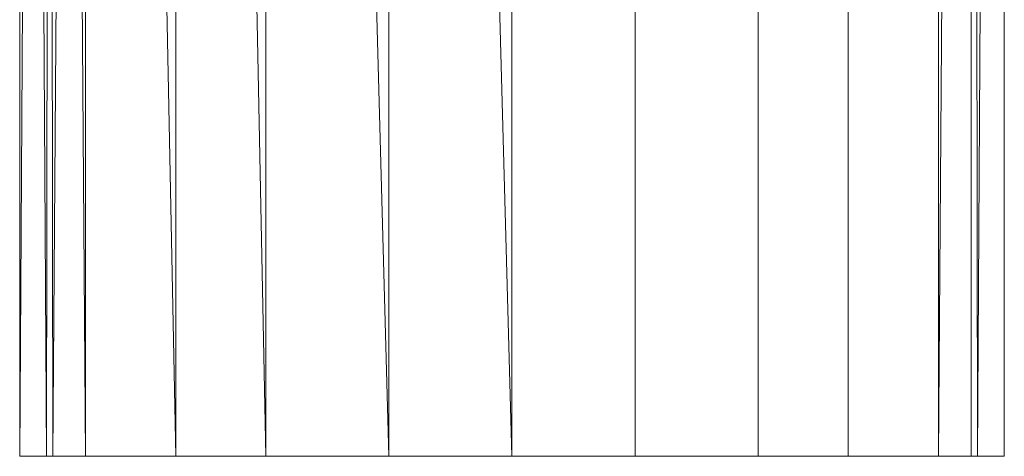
# Model space of a CAD drawing. Header units: millimetres. Extents: x -250 to 250, y -497 to 424.
# Tile 1 of 60: x -39 to 39, y -497 to -463. Entities that reach past the tile are written whole.
import ezdxf

# ---------------------------------------------------------------- set-up
doc = ezdxf.new("R2010")
doc.units = ezdxf.units.MM
doc.layers.add('M-520-M_DRAINAGE_FW', color=2, linetype='Continuous', lineweight=30)

# ---------------------------------------------------------------- blocks, each defined once
blk = doc.blocks.new('CLCN52ZZ - Repelo Conceal Cistern - Asia-3456-3D View 1')
at = {"layer": 'M-520-M_DRAINAGE_FW', "lineweight": 9}
mesh = blk.add_polyface(dxfattribs=at)
corners = [(39, -497.326, 39), (33.775, -497.326, 19.5), (19.5, -497.326, 5.225), (0, -497.326), (-19.5, -497.326, 5.225), (-33.775, -497.326, 19.5), (-39, -497.326, 39), (-39, -140.326, 39), (-33.775, -140.326, 19.5), (-19.5, -140.326, 5.225), (0, -140.326), (19.5, -140.326, 5.225), (33.775, -140.326, 19.5), (39, -140.326, 39), (-36.872, -140.326, 31.06), (-36.387, -497.326, 29.25), (-26.637, -497.326, 12.363), (-26.637, -140.326, 12.363), (-9.75, -140.326, 2.613), (-9.75, -497.326, 2.613), (36.872, -497.326, 31.06), (36.387, -140.326, 29.25), (26.637, -497.326, 12.363), (26.637, -140.326, 12.363), (9.75, -140.326, 2.613), (9.75, -497.326, 2.613)]
mesh.append_faces([[corners[k] for k in face] for face in [(1, 21, 20), (8, 15, 14), (15, 8, 5), (6, 14, 15), (21, 1, 12)]], dxfattribs={"vtx0": -1, "vtx1": -1})
mesh.append_faces([[corners[k] for k in face] for face in [(16, 17, 9, 4), (18, 19, 4, 9), (5, 8, 17, 16), (10, 3, 19, 18), (20, 21, 13), (22, 23, 12, 1), (24, 25, 3, 10), (23, 22, 2, 11), (11, 2, 25, 24)]], dxfattribs={"vtx0": -1, "vtx2": -1})
mesh.append_faces([[corners[k] for k in face] for face in [(6, 7, 14), (13, 0, 20)]], dxfattribs={"vtx2": -1})
mesh = blk.add_polyface(dxfattribs=at)
corners = [(-39, -497.326, 39), (-33.775, -497.326, 58.5), (-19.5, -497.326, 72.775), (0, -497.326, 78), (19.5, -497.326, 72.775), (33.775, -497.326, 58.5), (39, -497.326, 39), (39, -140.326, 39), (33.775, -140.326, 58.5), (19.5, -140.326, 72.775), (0, -140.326, 78), (-19.5, -140.326, 72.775), (-33.775, -140.326, 58.5), (-39, -140.326, 39), (26.637, -140.326, 65.637), (26.637, -497.326, 65.637), (36.387, -497.326, 48.75), (36.387, -140.326, 48.75), (9.75, -140.326, 75.387), (9.75, -497.326, 75.387), (-36.872, -497.326, 46.94), (-36.387, -140.326, 48.75), (-26.637, -497.326, 65.637), (-26.637, -140.326, 65.637), (-9.75, -140.326, 75.387), (-9.75, -497.326, 75.387)]
mesh.append_faces([[corners[k] for k in face] for face in [(1, 21, 20)]], dxfattribs={"vtx0": -1, "vtx1": -1})
mesh.append_faces([[corners[k] for k in face] for face in [(5, 8, 14, 15), (15, 14, 9, 4), (16, 17, 8, 5), (18, 19, 4, 9), (10, 3, 19, 18), (20, 21, 13), (2, 11, 23), (3, 10, 24), (11, 2, 25), (12, 1, 22)]], dxfattribs={"vtx0": -1, "vtx2": -1})
mesh.append_faces([[corners[k] for k in face] for face in [(12, 21, 1)]], dxfattribs={"vtx1": -1, "vtx2": -1})
mesh.append_faces([[corners[k] for k in face] for face in [(23, 12, 22, 2), (25, 3, 24, 11)]], dxfattribs={"vtx1": -1, "vtx3": -1})
mesh.append_faces([[corners[k] for k in face] for face in [(13, 0, 20), (6, 7, 17, 16)]], dxfattribs={"vtx2": -1})
mesh = blk.add_polyface(dxfattribs=at)
corners = [(0, -497.326, 39), (-39, -497.326, 39), (-33.775, -497.326, 19.5), (-19.5, -497.326, 5.225), (0, -497.326), (19.5, -497.326, 5.225), (33.775, -497.326, 19.5), (39, -497.326, 39)]
mesh.append_faces([[corners[k] for k in face] for face in [(2, 3, 0, 1)]], dxfattribs={"vtx1": -1})
mesh.append_faces([[corners[k] for k in face] for face in [(4, 5, 0, 3)]], dxfattribs={"vtx1": -1, "vtx2": -1})
mesh.append_faces([[corners[k] for k in face] for face in [(6, 7, 0, 5)]], dxfattribs={"vtx2": -1})
mesh = blk.add_polyface(dxfattribs=at)
corners = [(0, -497.326, 39), (39, -497.326, 39), (33.775, -497.326, 58.5), (19.5, -497.326, 72.775), (0, -497.326, 78), (-19.5, -497.326, 72.775), (-33.775, -497.326, 58.5), (-39, -497.326, 39)]
mesh.append_faces([[corners[k] for k in face] for face in [(0, 5, 6, 7)]], dxfattribs={"vtx0": -1})
mesh.append_faces([[corners[k] for k in face] for face in [(0, 3, 4, 5)]], dxfattribs={"vtx0": -1, "vtx3": -1})
mesh.append_faces([[corners[k] for k in face] for face in [(2, 3, 0, 1)]], dxfattribs={"vtx1": -1})

msp = doc.modelspace()

# ---------------------------------------------------------------- block references
at = {"layer": 'M-520-M_DRAINAGE_FW', "lineweight": 9}
msp.add_blockref('CLCN52ZZ - Repelo Conceal Cistern - Asia-3456-3D View 1', (0, 0), dxfattribs=at)

doc.saveas('drawing.dxf')
